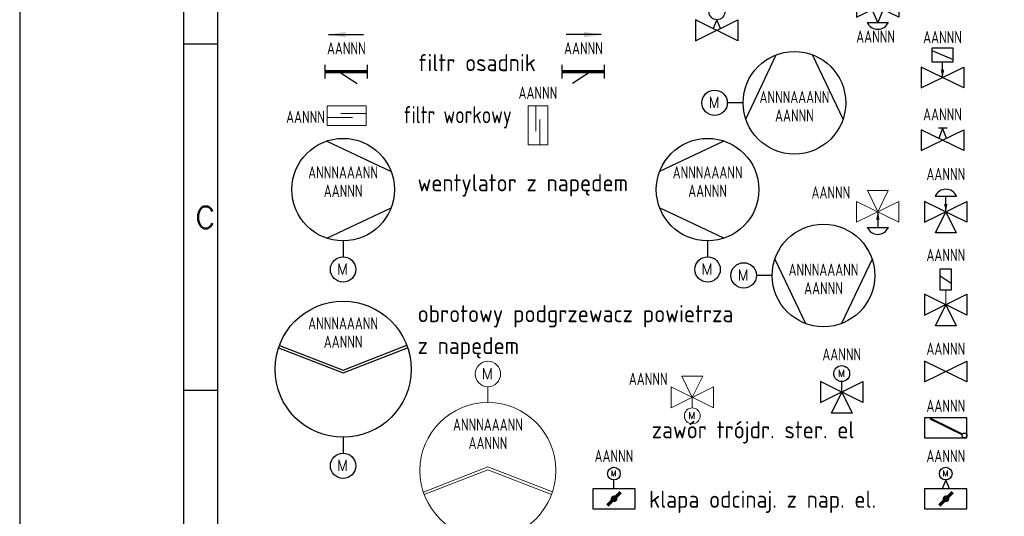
# Model space of a CAD drawing. Header units: millimetres. Extents: x 472 to 1299, y 510 to 798.
# Tile 12 of 69: x 472 to 616, y 642 to 715. Entities that reach past the tile are written whole.
import ezdxf
from ezdxf.enums import TextEntityAlignment as Align

# ---------------------------------------------------------------- set-up
doc = ezdxf.new("R2010")
doc.units = ezdxf.units.MM
doc.header["$LTSCALE"] = 4
doc.linetypes.add('DIVIDE', pattern=[1.25, 0.5, -0.25, 0, -0.25, 0, -0.25])
doc.layers.add('AKPiA', color=7, linetype='Continuous', lineweight=0)
doc.layers.add('KKS_1', color=7, linetype='Continuous', lineweight=5)
for name, color, linetype in [('ARMATURA', 7, 'Continuous'), ('OPISY', 7, 'Continuous'), ('Ramka', 7, 'Continuous'), ('SYM_ARMA', 6, 'Continuous'), ('Urządzenia', 7, 'Continuous'), ('WARSTWA_1', 7, 'Continuous')]:
    doc.layers.add(name, color=color, linetype=linetype)
doc.styles.add('ADESK1', font='romans', dxfattribs={"bigfont": 'bigfont'})
doc.styles.add('ROMAND', font='romand')
doc.styles.get("Standard").update_dxf_attribs({"font": 'ISOCP.SHX'})
doc.dimstyles.new('ISO-25', dxfattribs={"dimtxt": 2.5, "dimasz": 2.5, "dimexe": 1.25, "dimexo": 0.625, "dimtad": 1, "dimtxsty": 'Standard', "dimcen": 2.5, "dimadec": 0, "dimazin": 0, "dimtfac": 1, "dimtmove": 0, "dimatfit": 3, "dimfxl": 0, "dimarcsym": 0})

# ---------------------------------------------------------------- blocks, each defined once
blk = doc.blocks.new('A3-grafiko')
at = {"color": 5, "linetype": 'Continuous'}
for p, q in [((24, 0), (24, 287)), ((29, 36.6), (29, 282))]:
    blk.add_line(p, q, dxfattribs=at)
at = {"color": 5}
for p, q in [((29, 201.35), (24, 201.35)), ((29, 150.68), (24, 150.68))]:
    blk.add_line(p, q, dxfattribs=at)
at = {"color": 5, "linetype": 'Continuous'}
blk.add_lwpolyline([(0, 0), (410, 0), (410, 287), (0, 287)], close=True, dxfattribs=at)
at = {"color": 5, "style": 'ADESK1'}
blk.add_text('C', height=3.2, dxfattribs=at).set_placement((27.14, 174.41), align=Align.CENTER)
at = {"color": 250, "style": 'ROMAND', "width": 0.9}
for tag, p, height in [('OPRACOWAŁ', (37.1, 33.56), 2), ('DATA1', (83.57, 32.98), 2), ('ZMIANA1', (109.38, 33.46), 2), ('ZMIANA2', (155.38, 33.46), 2), ('ZMIANA3', (201.38, 33.46), 2), ('RODZAJ_DOK', (249.47, 33.04), 2.24), ('BRANŻA', (290.24, 33.04), 2.24), ('NAZWA_ZAKŁADU', (375.8, 32.73), 2.24), ('OZN_DOK1', (326.14, 32.25), 2.24), ('SPRAWDZIŁ', (37.1, 29.56), 2), ('ZM1_WPROW', (104.85, 29.7), 2), ('ZM2_WPROW', (150.85, 29.7), 2), ('ZM3_WPROW', (196.85, 29.7), 2), ('DATA2', (83.57, 28.98), 2), ('DATA', (136.06, 29.29), 2), ('DATA', (182.06, 29.29), 2), ('DATA', (228.06, 29.29), 2), ('OZN_DOK2', (326.14, 28.41), 2.24), ('NAZWA_OBIEKTU', (375.8, 28.31), 2.24), ('ZATWIERDZIŁ', (37.1, 25.56), 2), ('ZM1_ZATW', (104.85, 25.7), 2), ('ZM2_ZATW', (150.85, 25.7), 2), ('ZM3_ZATW', (196.85, 25.7), 2), ('DATA3', (83.57, 24.98), 2), ('DATA', (136.06, 25.29), 2), ('DATA', (182.06, 25.29), 2), ('DATA', (228.06, 25.29), 2), ('NAZWA_PRAC', (337.12, 22.56), 2.24), ('OPIS_ZM_1', (98.41, 19.26), 1.5), ('OPIS_ZM_2', (144.41, 19.26), 1.5), ('OPIS_ZM_3', (190.41, 19.26), 1.5), ('OPIS_ZM_1', (98.41, 16.76), 1.5), ('OPIS_ZM_2', (144.41, 16.76), 1.5), ('OPIS_ZM_3', (190.41, 16.76), 1.5), ('1:1', (368.28, 15.07), 2.24), ('1', (392.03, 15.36), 2.24), ('144', (401.64, 16), 2.24), ('OPIS_ZM_1', (98.41, 14.26), 1.5), ('OPIS_ZM_2', (144.41, 14.26), 1.5), ('OPIS_ZM_3', (190.41, 14.26), 1.5), ('00', (381.56, 12.67), 2.24), ('A3', (368.28, 6.92), 2.24), ('APLIKACJA', (392.03, 7.2), 2)]:
    blk.add_attdef(tag, p, '', height=height, dxfattribs=at)
at = {"color": 1, "style": 'ROMAND'}
for tag, p, height, width in [('TYTUL_1', (249.41, 28.34), 2.24, 0.9), ('TYTUL_2', (249.41, 25.22), 2.24, 0.9), ('TYTUL_3', (249.41, 22.18), 2.24, 0.9), ('PLIK', (37.72, 6.22), 1.8, 0.8)]:
    blk.add_attdef(tag, p, '', height=height, dxfattribs=dict(at, width=width))
blk.add_attdef('NUMER_RYS', text='', height=2.34, dxfattribs=at).set_placement((403.57, 22.95), align=Align.RIGHT)
at = {"color": 250, "style": 'ROMAND', "width": 0.9, "flags": 2}
for tag, p in [('ZAMAWIAJĄCY', (36.8, 20.95)), ('NR_UMOWY', (36.8, 15.67)), ('NAZWA_PROJEKTU', (36.8, 10.73))]:
    blk.add_attdef(tag, p, '', height=2.24, dxfattribs=at)
at = {"color": 1, "style": 'ROMAND', "width": 0.9}
blk.add_attdef('NR_DOK', text='', height=2.55, dxfattribs=at).set_placement((341.16, 12.86), align=Align.CENTER)
blk = doc.blocks.new('ZAWOR ELMAG')
at = {"linetype": 'Continuous'}
blk.add_lwpolyline([(3.1, 1.52), (3.1, -1.52), (-3.1, 1.52), (-3.1, -1.52), (3.1, 1.52)], dxfattribs=at)
at = {"layer": 'ARMATURA', "linetype": 'Continuous'}
for p, q in [((-1.55, 3.97), (1.55, 2.63)), ((0, 0), (0, 2.28))]:
    blk.add_line(p, q, dxfattribs=at)
blk.add_lwpolyline([(1.55, 4.32), (-1.55, 4.32), (-1.55, 2.28), (1.55, 2.28)], close=True, dxfattribs=at)
blk.add_lwpolyline([(0, 0, 0, 0.5, 0), (0, 1.14, 2, 2, 0)], format="xyseb", dxfattribs=at)
at = {"layer": 'KKS_1', "color": 7, "width": 0.8}
blk.add_attdef('KKS_1_KONIEC', text='', height=1.8, dxfattribs=at).set_placement((0, 5.01), align=Align.CENTER)
at = {"layer": 'KKS_1', "color": 7, "width": 0.8, "flags": 1}
for tag, p, height in [('OPIS', (-6.34, 2.12), 1.5), ('KKS_1_PEŁNY', (-6.35, -2.99), 2.5)]:
    blk.add_attdef(tag, p, '', height=height, dxfattribs=at)
blk = doc.blocks.new('ZR_RG')
at = {"linetype": 'Continuous'}
blk.add_lwpolyline([(3.1, 1.52), (3.1, -1.52), (-3.1, 1.52), (-3.1, -1.52), (3.1, 1.52)], dxfattribs=at)
at = {"linetype": 'Continuous', "const_width": 0.2}
blk.add_lwpolyline([(-0.63, 1.76), (0.69, 1.76)], dxfattribs=at)
for points in [[(0.02, 1.77), (-0.52, 0.26)], [(0.56, 0.28), (0.02, 1.77)]]:
    blk.add_lwpolyline(points)
at = {"layer": 'KKS_1', "color": 7, "width": 0.8}
blk.add_attdef('KKS_1_KONIEC', text='', height=1.8, dxfattribs=at).set_placement((0, 2.88), align=Align.CENTER)
at = {"layer": 'KKS_1', "color": 7, "width": 0.8, "flags": 1}
for tag, p, height in [('OPIS', (-6.34, 0.38), 1.5), ('KKS_1_PEŁNY', (-6.35, -2.99), 2.5)]:
    blk.add_attdef(tag, p, '', height=height, dxfattribs=at)
blk = doc.blocks.new('ZAWOR PNEUM TROJDR')
at = {"linetype": 'Continuous'}
for p, q in [((-1.52, -3.1), (0, 0)), ((0, 0), (1.52, -3.1)), ((1.52, -3.1), (-1.52, -3.1))]:
    blk.add_line(p, q, dxfattribs=at)
blk.add_lwpolyline([(3.1, 1.52), (3.1, -1.52), (-3.1, 1.52), (-3.1, -1.52), (3.1, 1.52)], dxfattribs=at)
at = {"layer": 'ARMATURA', "linetype": 'Continuous'}
for p, q in [((-1.55, 2.28), (1.55, 2.28)), ((0, 0), (0, 2.28))]:
    blk.add_line(p, q, dxfattribs=at)
blk.add_lwpolyline([(0, 0, 0, 0.5, 0), (0, 1.14, 2, 2, 0)], format="xyseb", dxfattribs=at)
blk.add_arc((0, 1.62), 1.68, 23.2289, 156.7711, dxfattribs=at)
at = {"layer": 'KKS_1', "color": 7, "width": 0.8}
blk.add_attdef('KKS_1_KONIEC', text='', height=1.8, dxfattribs=at).set_placement((0, 4.62), align=Align.CENTER)
at = {"layer": 'KKS_1', "color": 7, "width": 0.8, "flags": 1}
for tag, p, height in [('OPIS', (-6.34, 2.12), 1.5), ('KKS_1_PEŁNY', (-6.35, -2.99), 2.5)]:
    blk.add_attdef(tag, p, '', height=height, dxfattribs=at)
blk = doc.blocks.new('N_ELMAGN')
blk.add_lwpolyline([(0.81, 2.13), (-0.81, 2.13), (-0.81, 5.25), (0.81, 5.25)], close=True)
blk.add_lwpolyline([(-0.81, 4.2), (0.81, 3.17)])
at = {"layer": 'AKPiA'}
blk.add_line((0, 2.13), (0, 0), dxfattribs=at)
blk = doc.blocks.new('ZAWOR ELMAG TROJDR')
at = {"linetype": 'Continuous'}
for p, q in [((-1.52, -3.1), (0, 0)), ((0, 0), (1.52, -3.1)), ((1.52, -3.1), (-1.52, -3.1))]:
    blk.add_line(p, q, dxfattribs=at)
blk.add_lwpolyline([(3.1, 1.52), (3.1, -1.52), (-3.1, 1.52), (-3.1, -1.52), (3.1, 1.52)], dxfattribs=at)
at = {"color": 200, "linetype": 'DIVIDE'}
blk.add_blockref('N_ELMAGN', (0, 0), dxfattribs=at)
at = {"layer": 'KKS_1', "color": 7, "width": 0.8}
blk.add_attdef('KKS_1_KONIEC', text='', height=1.8, dxfattribs=at).set_placement((0, 6.38), align=Align.CENTER)
at = {"layer": 'KKS_1', "color": 7, "width": 0.8, "flags": 1}
for tag, p, height in [('OPIS', (-6.34, 2.12), 1.5), ('KKS_1_PEŁNY', (-6.35, -2.99), 2.5)]:
    blk.add_attdef(tag, p, '', height=height, dxfattribs=at)
blk = doc.blocks.new('ZO_R')
at = {"linetype": 'Continuous'}
blk.add_lwpolyline([(3.1, 1.52), (3.1, -1.52), (-3.1, 1.52), (-3.1, -1.52), (3.1, 1.52)], dxfattribs=at)
at = {"layer": 'KKS_1', "color": 7, "width": 0.8}
blk.add_attdef('KKS_1_KONIEC', text='', height=1.8, dxfattribs=at).set_placement((0, 2.43), align=Align.CENTER)
at = {"layer": 'KKS_1', "color": 7, "width": 0.8, "flags": 1}
for tag, p, height in [('OPIS', (-6.34, -0.07), 1.5), ('KKS_1_PEŁNY', (-6.35, -2.99), 2.5)]:
    blk.add_attdef(tag, p, '', height=height, dxfattribs=at)
blk = doc.blocks.new('KZWR_L')
blk.add_lwpolyline([(0, -1.47), (0, 1.47), (-6.2, 1.47), (-6.2, -1.47)], close=True)
at = {"linetype": 'Continuous', "const_width": 0.3}
blk.add_lwpolyline([(-0.68, -0.97), (-5.42, 1.36)], dxfattribs=at)
at = {"linetype": 'Continuous'}
blk.add_circle((-0.36, -1.12), 0.351, dxfattribs=at)
at = {"layer": 'KKS_1', "color": 7, "width": 0.8}
blk.add_attdef('KKS_1_KONIEC', text='', height=1.8, dxfattribs=at).set_placement((-3.1, 2.31), align=Align.CENTER)
at = {"layer": 'KKS_1', "color": 7, "width": 0.8, "flags": 1}
for tag, p, height in [('OPIS', (-9.44, -0.19), 1.5), ('KKS_1_PEŁNY', (-9.45, -4.46), 2.5)]:
    blk.add_attdef(tag, p, '', height=height, dxfattribs=at)
blk = doc.blocks.new('NAPĘD')
blk.add_circle((0, 1.161), 1.161)
at = {"style": 'ROMAND'}
blk.add_text('M', height=1, dxfattribs=at).set_placement((-0.562, 0.7))
at = {"layer": 'SYM_ARMA', "linetype": 'Continuous', "style": 'ROMAND', "flags": 1}
for tag, p in [('BLOK', (-0.173, 1.703)), ('OPIS', (-0.459, 1.113))]:
    blk.add_attdef(tag, text='', height=0.2, dxfattribs=at).set_placement(p, align=Align.RIGHT)
at = {"layer": 'SYM_ARMA', "color": 6, "linetype": 'Continuous', "style": 'ROMAND'}
blk.add_attdef('KKS', (0.051, 1.686), '', height=0.2, dxfattribs=at)
at = {"layer": 'SYM_ARMA', "linetype": 'Continuous', "style": 'ROMAND', "flags": 1}
blk.add_attdef('A/U/P/Z', (-0.745, 0.421), '', height=0.2, dxfattribs=at)
at = {"layer": 'SYM_ARMA', "color": 6, "linetype": 'Continuous', "style": 'ROMAND', "flags": 1}
blk.add_attdef('NUMER', (0.224, -0.509), '', height=0.5, dxfattribs=at)
blk = doc.blocks.new('KLAPA REG EL')
blk.add_lwpolyline([(6.2, -1.47), (6.2, 1.47), (0, 1.47), (0, -1.47)], close=True)
for points in [[(3.1, 2.76), (2.55, 1.47)], [(3.65, 1.47), (3.1, 2.76)]]:
    blk.add_lwpolyline(points)
at = {"const_width": 0.49}
blk.add_lwpolyline([(2.14, -0.98), (4.1, 0.98)], dxfattribs=at)
at = {"const_width": 0.488}
blk.add_lwpolyline([(3.37, 0, 1), (2.88, 0, 1)], format="xyb", close=True, dxfattribs=at)
at = {"layer": 'ARMATURA', "xscale": 0.7999999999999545, "yscale": 0.7999999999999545, "zscale": 0.8}
blk.add_blockref('NAPĘD', (3.1, 2.76), dxfattribs=at)
at = {"layer": 'KKS_1', "color": 7, "width": 0.8}
blk.add_attdef('KKS_1_KONIEC', text='', height=1.8, dxfattribs=at).set_placement((3.1, 5.37), align=Align.CENTER)
at = {"layer": 'KKS_1', "color": 7, "width": 0.8, "flags": 1}
for tag, p, height in [('OPIS', (-3.24, 0.65), 1.5), ('KKS_1_PEŁNY', (-3.26, -4.46), 2.5)]:
    blk.add_attdef(tag, p, '', height=height, dxfattribs=at)
blk = doc.blocks.new('FILTR OSADNIK')
for p, q in [((0, -1.01), (0, 1.01)), ((2.05, 0), (4.71, -1.74)), ((6.19, -1.01), (6.19, 1.01))]:
    blk.add_line(p, q)
at = {"const_width": 0.5}
blk.add_lwpolyline([(0, 0), (6.19, 0)], dxfattribs=at)
at = {"layer": 'KKS_1', "color": 7, "width": 0.8}
blk.add_attdef('KKS_1_KONIEC', text='', height=1.8, dxfattribs=at).set_placement((3.1, 2.53), align=Align.CENTER)
at = {"layer": 'KKS_1', "color": 7, "width": 0.8, "flags": 1}
for tag, p, height in [('OPIS', (-3.24, 0.03), 1.5), ('KKS_1_PEŁNY', (-3.26, -4.11), 2.5)]:
    blk.add_attdef(tag, p, '', height=height, dxfattribs=at)
blk = doc.blocks.new('FILTR OSADNIK L')
for p, q in [((-6.19, -1.01), (-6.19, 1.01)), ((-2.05, 0), (-4.71, -1.74)), ((0, -1.01), (0, 1.01))]:
    blk.add_line(p, q)
at = {"const_width": 0.5}
blk.add_lwpolyline([(0, 0), (-6.19, 0)], dxfattribs=at)
at = {"layer": 'KKS_1', "color": 7, "width": 0.8}
blk.add_attdef('KKS_1_KONIEC', text='', height=1.8, dxfattribs=at).set_placement((-3.1, 2.53), align=Align.CENTER)
at = {"layer": 'KKS_1', "color": 7, "width": 0.8, "flags": 1}
for tag, p, height in [('OPIS', (-9.44, 0.03), 1.5), ('KKS_1_PEŁNY', (-9.45, -4.11), 2.5)]:
    blk.add_attdef(tag, p, '', height=height, dxfattribs=at)
blk = doc.blocks.new('OBROT_PODGRZ_POW')
for points in [[(-9.45, 3.12), (0, -0.53), (9.44, 3.15)], [(-9.3, 3.49), (0, -0.12), (9.31, 3.52)]]:
    blk.add_lwpolyline(points)
blk.add_circle((0, 0), 9.95)
at = {"layer": 'KKS_1', "color": 7, "width": 0.8}
for tag, p in [('KKS_1_POCZ', (0, 5.82)), ('KKS_1_KONIEC', (0, 3.13))]:
    blk.add_attdef(tag, text='', height=1.8, dxfattribs=at).set_placement(p, align=Align.CENTER)
at = {"layer": 'KKS_1', "color": 7, "width": 0.8, "flags": 1}
blk.add_attdef('KKS_1_PEŁNY', text='', height=2.5, dxfattribs=at).set_placement((-0.02, -0.52), align=Align.CENTER)
blk.add_attdef('OPIS', (-9.24, -3.02), '', height=1.5, dxfattribs=at)
blk = doc.blocks.new('WENTYLATOR_P')
for p, q in [((-2.38, 7.11), (7.02, 2.65)), ((-2.38, -7.11), (7.02, -2.65))]:
    blk.add_line(p, q)
blk.add_circle((0, 0), 7.5)
at = {"layer": 'KKS_1', "color": 7, "width": 0.8}
for tag, p in [('KKS_1_POCZ', (0, 1.62)), ('KKS_1_KONIEC', (0, -1.08))]:
    blk.add_attdef(tag, text='', height=1.8, dxfattribs=at).set_placement(p, align=Align.CENTER)
at = {"layer": 'KKS_1', "color": 7, "width": 0.8, "flags": 1}
blk.add_attdef('KKS_1_PEŁNY', text='', height=2.5, dxfattribs=at).set_placement((-0.02, -6.42), align=Align.CENTER)
blk.add_attdef('OPIS', (-9.24, -8.92), '', height=1.5, dxfattribs=at)
blk = doc.blocks.new('WENTYLATOR_L')
for p, q in [((2.38, 7.11), (-7.02, 2.65)), ((2.38, -7.11), (-7.02, -2.65))]:
    blk.add_line(p, q)
blk.add_circle((0, 0), 7.5)
at = {"layer": 'KKS_1', "color": 7, "width": 0.8}
for tag, p in [('KKS_1_POCZ', (0, 1.62)), ('KKS_1_KONIEC', (0, -1.08))]:
    blk.add_attdef(tag, text='', height=1.8, dxfattribs=at).set_placement(p, align=Align.CENTER)
at = {"layer": 'KKS_1', "color": 7, "width": 0.8, "flags": 1}
blk.add_attdef('KKS_1_PEŁNY', text='', height=2.5, dxfattribs=at).set_placement((-0.02, -6.42), align=Align.CENTER)
blk.add_attdef('OPIS', (-9.24, -8.92), '', height=1.5, dxfattribs=at)
blk = doc.blocks.new('WENTYLATOR_G')
for p, q in [((-7.11, -2.38), (-2.65, 7.02)), ((7.11, -2.38), (2.65, 7.02))]:
    blk.add_line(p, q)
blk.add_circle((0, 0), 7.5)
at = {"layer": 'KKS_1', "color": 7, "width": 0.8, "flags": 1}
blk.add_attdef('OPIS', (-1.38, 5.48), '', height=1.5, dxfattribs=at)
blk.add_attdef('KKS_1_PEŁNY', text='', height=2.5, dxfattribs=at).set_placement((-0.02, 2.58), align=Align.CENTER)
at = {"layer": 'KKS_1', "color": 7, "width": 0.8}
for tag, p in [('KKS_1_POCZ', (0, -0.06)), ('KKS_1_KONIEC', (0, -2.76))]:
    blk.add_attdef(tag, text='', height=1.8, dxfattribs=at).set_placement(p, align=Align.CENTER)
blk = doc.blocks.new('WENTYLATOR_D')
for p, q in [((-7.11, 2.38), (-2.65, -7.02)), ((7.11, 2.38), (2.65, -7.02))]:
    blk.add_line(p, q)
blk.add_circle((0, 0), 7.5)
at = {"layer": 'KKS_1', "color": 7, "width": 0.8, "flags": 1}
blk.add_attdef('OPIS', (-1.38, 5.48), '', height=1.5, dxfattribs=at)
blk.add_attdef('KKS_1_PEŁNY', text='', height=2.5, dxfattribs=at).set_placement((-0.02, 2.58), align=Align.CENTER)
at = {"layer": 'KKS_1', "color": 7, "width": 0.8}
for tag, p in [('KKS_1_POCZ', (0, -0.06)), ('KKS_1_KONIEC', (0, -2.76))]:
    blk.add_attdef(tag, text='', height=1.8, dxfattribs=at).set_placement(p, align=Align.CENTER)
blk = doc.blocks.new('KO_L')
blk.add_line((3.1, 1.47), (3.1, 2.76))
blk.add_lwpolyline([(6.2, -1.47), (6.2, 1.47), (0, 1.47), (0, -1.47)], close=True)
at = {"const_width": 0.49}
blk.add_lwpolyline([(2.14, -0.98), (4.1, 0.98)], dxfattribs=at)
at = {"const_width": 0.488}
blk.add_lwpolyline([(3.37, 0, 1), (2.88, 0, 1)], format="xyb", close=True, dxfattribs=at)
at = {"layer": 'ARMATURA', "xscale": 0.7999999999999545, "yscale": 0.7999999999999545, "zscale": 0.8}
blk.add_blockref('NAPĘD', (3.1, 2.76), dxfattribs=at)
at = {"layer": 'KKS_1', "color": 7, "width": 0.8}
blk.add_attdef('KKS_1_KONIEC', text='', height=1.8, dxfattribs=at).set_placement((3.1, 5.37), align=Align.CENTER)
at = {"layer": 'KKS_1', "color": 7, "width": 0.8, "flags": 1}
for tag, p, height in [('OPIS', (-3.24, 0.65), 1.5), ('KKS_1_PEŁNY', (-3.26, -4.46), 2.5)]:
    blk.add_attdef(tag, p, '', height=height, dxfattribs=at)
blk = doc.blocks.new('OBROT_PODGRZ_POW_L')
blk.add_line((0, 11.73), (0, 9.42))
for points in [[(9.45, -3.66), (0, 0), (-9.44, -3.68)], [(9.3, -4.02), (0, -0.42), (-9.31, -4.05)]]:
    blk.add_lwpolyline(points)
blk.add_circle((0, -0.53), 9.95)
at = {"xscale": 1.599999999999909, "yscale": 1.600000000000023, "zscale": 1.6}
blk.add_blockref('NAPĘD', (0, 11.73), dxfattribs=at)
at = {"layer": 'KKS_1', "color": 7, "width": 0.8}
for tag, p in [('KKS_1_POCZ', (0, 5.29)), ('KKS_1_KONIEC', (0, 2.6))]:
    blk.add_attdef(tag, text='', height=1.8, dxfattribs=at).set_placement(p, align=Align.CENTER)
at = {"layer": 'KKS_1', "color": 7, "width": 0.8, "flags": 1}
blk.add_attdef('KKS_1_PEŁNY', text='', height=2.5, dxfattribs=at).set_placement((-0.02, -1.05), align=Align.CENTER)
blk.add_attdef('OPIS', (-9.24, -3.55), '', height=1.5, dxfattribs=at)
blk = doc.blocks.new('ZAWOR PNEUM TROJDR A-D')
at = {"linetype": 'Continuous'}
for p, q in [((1.58, 3.1), (3.1, 0)), ((4.62, 3.1), (1.58, 3.1)), ((3.1, 0), (4.62, 3.1))]:
    blk.add_line(p, q, dxfattribs=at)
blk.add_lwpolyline([(6.19, -1.52), (6.19, 1.52), (0, -1.52), (0, 1.52), (6.19, -1.52)], dxfattribs=at)
at = {"layer": 'ARMATURA', "linetype": 'Continuous'}
for p, q in [((3.1, 0), (3.1, -2.28)), ((1.55, -2.28), (4.64, -2.28))]:
    blk.add_line(p, q, dxfattribs=at)
blk.add_lwpolyline([(3.1, 0, 0, 0.5, 0), (3.1, -1.14, 2, 2, 0)], format="xyseb", dxfattribs=at)
blk.add_arc((3.1, -1.62), 1.68, 203.2289, 336.7711, dxfattribs=at)
at = {"layer": 'KKS_1', "color": 7, "width": 0.8}
blk.add_attdef('KKS_1_KONIEC', text='', height=1.8, dxfattribs=at).set_placement((-3.77, 1.93), align=Align.CENTER)
at = {"layer": 'KKS_1', "color": 7, "width": 0.8, "flags": 1}
for tag, p, height in [('OPIS', (5.03, 2.12), 1.5), ('KKS_1_PEŁNY', (-3.26, -2.99), 2.5)]:
    blk.add_attdef(tag, p, '', height=height, dxfattribs=at)
blk = doc.blocks.new('ZAWOR PNEUM A-D')
at = {"linetype": 'Continuous'}
blk.add_lwpolyline([(3.1, 1.52), (3.1, -1.52), (-3.1, 1.52), (-3.1, -1.52), (3.1, 1.52)], dxfattribs=at)
at = {"layer": 'ARMATURA'}
for p, q in [((0, -2.28), (-0.8, -0.39)), ((0.8, -0.39), (0, -2.28))]:
    blk.add_line(p, q, dxfattribs=at)
at = {"layer": 'ARMATURA', "linetype": 'Continuous'}
blk.add_line((-1.55, -2.28), (1.55, -2.28), dxfattribs=at)
blk.add_arc((0, -1.62), 1.68, 203.2289, 336.7711, dxfattribs=at)
at = {"layer": 'KKS_1', "color": 7, "width": 0.8, "flags": 1}
for tag, p, height in [('OPIS', (-6.34, -0.15), 1.5), ('KKS_1_PEŁNY', (-6.35, -2.99), 2.5)]:
    blk.add_attdef(tag, p, '', height=height, dxfattribs=at)
at = {"layer": 'KKS_1', "color": 7, "width": 0.8}
blk.add_attdef('KKS_1_KONIEC', text='', height=1.8, dxfattribs=at).set_placement((-0.32, -5.26), align=Align.CENTER)
blk = doc.blocks.new('FILTR WORK')
for p, q in [((2.85, 1.71), (-0.86, 1.71)), ((-2.85, 1.14), (0.86, 1.14))]:
    blk.add_line(p, q)
blk.add_lwpolyline([(-2.85, 0), (2.85, 0), (2.85, 2.85), (-2.85, 2.85)], close=True)
at = {"layer": 'KKS_1', "color": 7, "width": 0.8, "flags": 1}
for tag, p, height in [('OPIS', (-2.11, 2.9), 1.5), ('KKS_1_PEŁNY', (-6.11, -2.68), 2.5)]:
    blk.add_attdef(tag, p, '', height=height, dxfattribs=at)
at = {"layer": 'KKS_1', "color": 7, "width": 0.8}
blk.add_attdef('KKS_1_KONIEC', text='', height=1.8, dxfattribs=at).set_placement((-6.03, 0.33), align=Align.CENTER)
blk = doc.blocks.new('FILTR WORK 1')
for p, q in [((1.14, 2.85), (1.14, -0.86)), ((1.71, -2.85), (1.71, 0.86))]:
    blk.add_line(p, q)
blk.add_lwpolyline([(0, 2.85), (0, -2.85), (2.85, -2.85), (2.85, 2.85)], close=True)
at = {"layer": 'KKS_1', "color": 7, "width": 0.8}
blk.add_attdef('KKS_1_KONIEC', text='', height=1.8, dxfattribs=at).set_placement((1.42, 3.85), align=Align.CENTER)
at = {"layer": 'KKS_1', "color": 7, "width": 0.8, "flags": 1}
for tag, p, height in [('OPIS', (-3.5, 0.54), 1.5), ('KKS_1_PEŁNY', (-3.7, -2.68), 2.5)]:
    blk.add_attdef(tag, p, '', height=height, dxfattribs=at)
blk = doc.blocks.new('ZAWOR ELEKTR TROJDR A_D')
at = {"linetype": 'Continuous'}
for p, q in [((-1.52, 0), (0, -3.1)), ((1.52, 0), (-1.52, 0)), ((0, -3.1), (1.52, 0))]:
    blk.add_line(p, q, dxfattribs=at)
blk.add_line((0, -4.64), (0, -3.1))
blk.add_lwpolyline([(3.1, -4.62), (3.1, -1.58), (-3.1, -4.62), (-3.1, -1.58), (3.1, -4.62)], dxfattribs=at)
blk.add_circle((0, -5.8), 1.16)
at = {"style": 'ROMAND'}
blk.add_text('M', height=1, dxfattribs=at).set_placement((-0.56, -6.26))
at = {"layer": 'KKS_1', "color": 7, "width": 0.8}
blk.add_attdef('KKS_1_KONIEC', text='', height=1.8, dxfattribs=at).set_placement((-6.45, -1.3), align=Align.CENTER)
at = {"layer": 'KKS_1', "color": 7, "width": 0.8, "flags": 1}
for tag, p, height in [('OPIS', (1.93, -0.97), 1.5), ('KKS_1_PEŁNY', (-6.35, -6.09), 2.5)]:
    blk.add_attdef(tag, p, '', height=height, dxfattribs=at)
blk = doc.blocks.new('ZAWOR ELEKTR TROJDR')
blk.add_line((0, 3.1), (0, 4.64))
at = {"linetype": 'Continuous'}
for p, q in [((-1.52, 0), (0, 3.1)), ((0, 3.1), (1.52, 0)), ((1.52, 0), (-1.52, 0))]:
    blk.add_line(p, q, dxfattribs=at)
blk.add_lwpolyline([(3.1, 4.62), (3.1, 1.58), (-3.1, 4.62), (-3.1, 1.58), (3.1, 4.62)], dxfattribs=at)
blk.add_circle((0, 5.8), 1.16)
at = {"style": 'ROMAND'}
blk.add_text('M', height=1, dxfattribs=at).set_placement((-0.56, 5.34))
at = {"layer": 'KKS_1', "color": 7, "width": 0.8}
blk.add_attdef('KKS_1_KONIEC', text='', height=1.8, dxfattribs=at).set_placement((0, 7.72), align=Align.CENTER)
at = {"layer": 'KKS_1', "color": 7, "width": 0.8, "flags": 1}
for tag, p, height in [('OPIS', (-6.34, 5.22), 1.5), ('KKS_1_PEŁNY', (-6.35, 0.1), 2.5)]:
    blk.add_attdef(tag, p, '', height=height, dxfattribs=at)

msp = doc.modelspace()

# ---------------------------------------------------------------- linework, layer by layer
at = {"linetype": 'Continuous'}
msp.add_lwpolyline([(576.75, 714.85), (576.75, 711.81), (570.56, 714.85), (570.56, 711.81), (576.75, 714.85)], dxfattribs=at)
for points in [[(573.68, 714.88), (573.13, 713.59)], [(574.22, 713.61), (573.68, 714.88)]]:
    msp.add_lwpolyline(points)
msp.add_circle((573.68, 716.04), 1.16)
at = {"layer": 'Urządzenia'}
for p, q in [((577.51, 702.73), (575.2, 702.73)), ((519, 682.53), (519, 680.21)), ((572.31, 682.53), (572.31, 680.21)), ((581.76, 677.48), (579.44, 677.48)), ((519, 653.81), (519, 651.5))]:
    msp.add_line(p, q, dxfattribs=at)

# ---------------------------------------------------------------- block references
at = {"layer": 'AKPiA'}
for name, p in [('FILTR WORK 1', (546.07, 699.44)), ('FILTR WORK', (519.53, 699.43)), ('ZAWOR PNEUM TROJDR A-D', (594.11, 686.79)), ('ZAWOR ELEKTR TROJDR A_D', (570.07, 662.75))]:
    msp.add_blockref(name, p, dxfattribs=at).add_auto_attribs({'KKS_1_KONIEC': 'AANNN'})
at = {"layer": 'AKPiA', "linetype": 'Continuous'}
msp.add_blockref('OBROT_PODGRZ_POW_L', (540.18, 649.48), dxfattribs=at).add_auto_attribs({'KKS_1_KONIEC': 'AANNN', 'KKS_1_POCZ': 'ANNNAAANN'})
at = {"layer": 'ARMATURA'}
for name, p in [('ZAWOR PNEUM A-D', (597.2, 716.77)), ('ZAWOR ELMAG', (606.67, 706.42)), ('FILTR OSADNIK', (516.37, 707.27)), ('FILTR OSADNIK L', (557.25, 707.27)), ('ZR_RG', (606.67, 697.26)), ('ZAWOR PNEUM TROJDR', (607.15, 686.79)), ('ZAWOR ELMAG TROJDR', (607.15, 673.2)), ('ZAWOR ELEKTR TROJDR', (591.93, 657.33)), ('ZO_R', (607.15, 663.43)), ('KZWR_L', (610.25, 655.21)), ('KO_L', (555.51, 644.82)), ('KLAPA REG EL', (604.05, 644.82))]:
    msp.add_blockref(name, p, dxfattribs=at).add_auto_attribs({'KKS_1_KONIEC': 'AANNN'})
at = {"layer": 'Ramka'}
msp.add_blockref('A3-grafiko', (471.7, 509.96), dxfattribs=at)
at = {"layer": 'Urządzenia'}
for name, p, values in [('WENTYLATOR_G', (585.01, 702.73), {'KKS_1_POCZ': 'ANNNAAANN', 'KKS_1_KONIEC': 'AANNN'}), ('WENTYLATOR_P', (519, 690.03), {'KKS_1_POCZ': 'ANNNAAANN', 'KKS_1_KONIEC': 'AANNN'}), ('WENTYLATOR_L', (572.31, 690.03), {'KKS_1_KONIEC': 'AANNN', 'KKS_1_POCZ': 'ANNNAAANN'}), ('WENTYLATOR_D', (589.26, 677.48), {'KKS_1_KONIEC': 'AANNN', 'KKS_1_POCZ': 'ANNNAAANN'}), ('OBROT_PODGRZ_POW', (519, 663.76), {'KKS_1_POCZ': 'ANNNAAANN', 'KKS_1_KONIEC': 'AANNN'})]:
    msp.add_blockref(name, p, dxfattribs=at).add_auto_attribs(values)
at = {"layer": 'Urządzenia', "xscale": 1.599999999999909, "yscale": 1.600000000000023, "zscale": 1.6}
for p in [(573.34, 700.87), (519, 676.5), (572.31, 676.5), (577.59, 675.63), (519, 647.79)]:
    msp.add_blockref('NAPĘD', p, dxfattribs=at)

# ---------------------------------------------------------------- texts
at = {"layer": 'OPISY', "color": 7, "linetype": 'Continuous'}
for s, p in [('filtr osadnik', (529.89, 707.35)), ('wentylator z napędem', (529.89, 689.78)), ('obrotowy podgrzewacz powietrza', (529.89, 670.64)), ('z napędem', (529.89, 665.97)), ('zawór trójdr. ster. el', (564.13, 653.66)), ('klapa odcinaj. z nap. el.', (563.76, 643.5))]:
    msp.add_text(s, height=2.5, dxfattribs=at).set_placement(p)
at = {"layer": 'WARSTWA_1', "color": 7, "linetype": 'Continuous', "width": 0.85}
msp.add_text('  filtr workowy', height=2.5, dxfattribs=at).set_placement((525.34, 699.73))

# ---------------------------------------------------------------- leaders
at = {"layer": 'ARMATURA'}
for points in [[(516.88, 712.7), (521.97, 712.7)], [(556.74, 712.7), (551.64, 712.7)]]:
    msp.add_leader(points, dimstyle='ISO-25', override={"dimgap": 0.625, "dimtad": 0}, dxfattribs=at)

doc.saveas('drawing.dxf')
